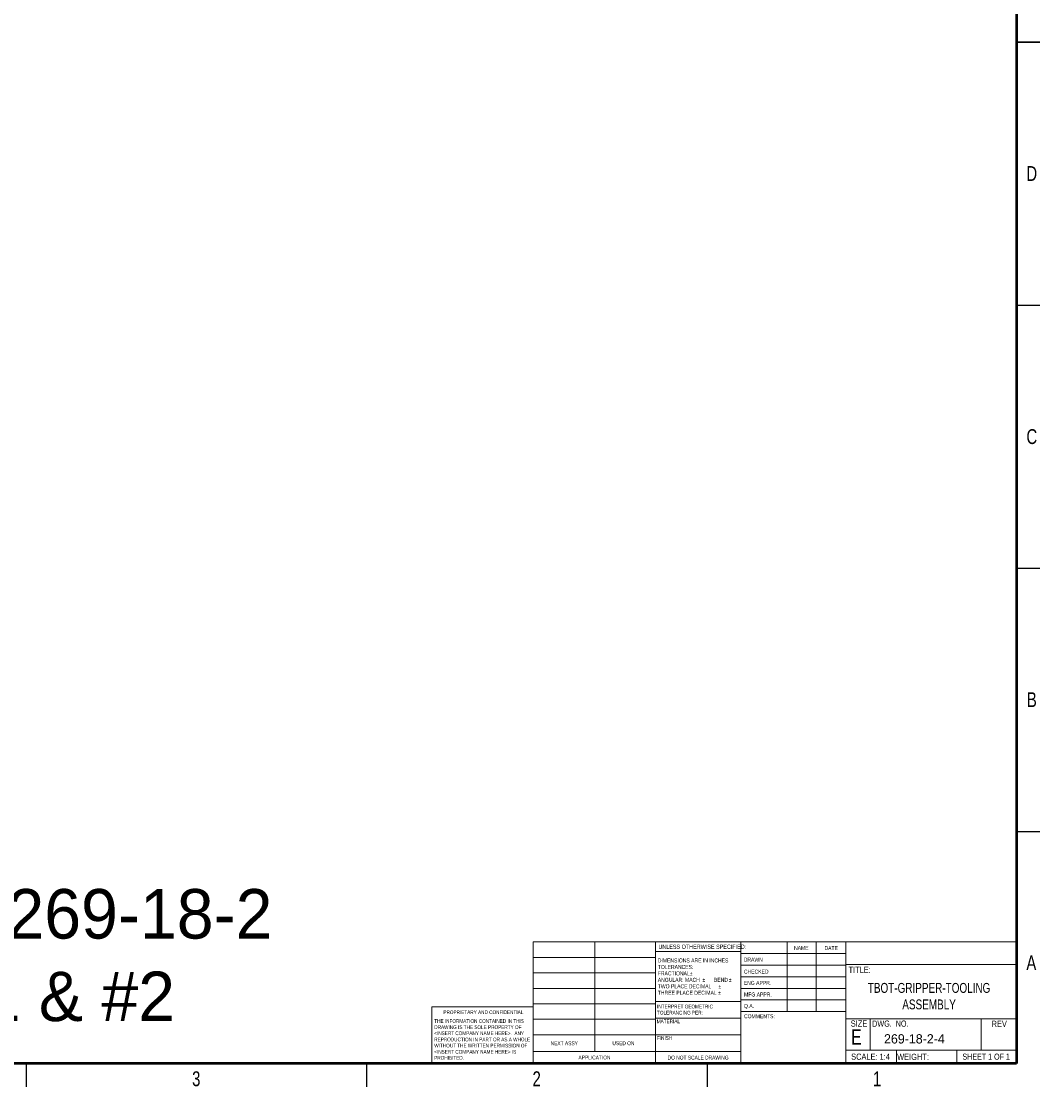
# Model space of a CAD drawing. Header units: inches. Extents: x 0.1 to 43.9, y 0.1 to 33.9.
# Tile 7 of 17: x 27.4 to 43.9, y 0.1 to 17.3. Entities that reach past the tile are written whole.
import ezdxf

# ---------------------------------------------------------------- set-up
doc = ezdxf.new("R2010")
doc.units = ezdxf.units.IN
doc.header["$MEASUREMENT"] = 0
doc.styles.add('SLDTEXTSTYLE0', font='TXT', dxfattribs={"width": 0.75})
doc.styles.add('SLDTEXTSTYLE1', font='TXT', dxfattribs={"width": 0.6875})
doc.styles.add('SLDTEXTSTYLE2', font='TXT', dxfattribs={"width": 0.694444})

# ---------------------------------------------------------------- blocks, each defined once
blk = doc.blocks.new('SW_NOTE_0')
at = {"color": 0, "linetype": 'Continuous', "lineweight": 0, "char_height": 0.06, "attachment_point": 1, "style": 'SLDTEXTSTYLE0'}
for s, insert in [('INTERPRET GEOMETRIC', (0, 0.077)), ('TOLERANCING PER:', (0, -0.022))]:
    blk.add_mtext(s, dxfattribs=dict(at, insert=insert))
blk = doc.blocks.new('SW_NOTE_1')
at = {"color": 0, "linetype": 'Continuous', "lineweight": 0, "char_height": 0.065, "attachment_point": 1, "style": 'SLDTEXTSTYLE0'}
for s, insert in [('DIMENSIONS ARE IN INCHES', (0, 0.084)), ('TOLERANCES:', (0, -0.021)), ('FRACTIONAL', (0, -0.125)), ('%%p', (0.518, -0.125)), ('ANGULAR: MACH', (0, -0.229)), ('TWO PLACE DECIMAL', (0, -0.334)), ('%%p', (0.723, -0.229)), ('BEND', (0.907, -0.229)), ('%%p', (0.979, -0.334)), ('%%p', (1.148, -0.229)), ('THREE PLACE DECIMAL', (0, -0.438)), ('%%p', (0.974, -0.438))]:
    blk.add_mtext(s, dxfattribs=dict(at, insert=insert))
blk = doc.blocks.new('SW_NOTE_2')
at = {"color": 0, "linetype": 'Continuous', "lineweight": 0, "char_height": 0.06, "attachment_point": 1, "style": 'SLDTEXTSTYLE0'}
for s, insert in [('THE INFORMATION CONTAINED IN THIS', (0, 0.077)), ('<INSERT COMPANY NAME HERE>.  ANY', (0, -0.121)), ('DRAWING IS THE SOLE PROPERTY OF', (0, -0.022)), ('WITHOUT THE WRITTEN PERMISSION OF', (0, -0.32)), ('REPRODUCTION IN PART OR AS A WHOLE', (0, -0.221)), ('<INSERT COMPANY NAME HERE> IS', (0, -0.42)), ('PROHIBITED.', (0, -0.519))]:
    blk.add_mtext(s, dxfattribs=dict(at, insert=insert))

msp = doc.modelspace()

# ---------------------------------------------------------------- linework, layer by layer
at = {"color": 7, "linetype": 'Continuous', "lineweight": 50}
for p, q in [((43.5, 33.5), (43.5, 0.5)), ((43.5, 0.5), (0.5, 0.5))]:
    msp.add_line(p, q, dxfattribs=at)
at = {"color": 7, "linetype": 'Continuous', "lineweight": 25}
for p, q in [((43.5, 17), (43.875, 17)), ((43.875, 17), (43.5, 17)), ((43.5, 12.75), (43.875, 12.75)), ((43.5, 8.5), (43.875, 8.5)), ((43.5, 4.25), (43.875, 4.25)), ((27.5, 0.5), (27.5, 0.125)), ((33, 0.5), (33, 0.125)), ((38.5, 0.5), (38.5, 0.125))]:
    msp.add_line(p, q, dxfattribs=at)
at = {"color": 7, "linetype": 'Continuous', "lineweight": 18}
for p, q in [((35.691, 2.464), (43.5, 2.464)), ((35.691, 0.5), (35.691, 2.464)), ((36.689, 2.464), (36.689, 0.696)), ((37.668, 0.5), (37.668, 2.464)), ((39.045, 2.464), (39.045, 0.5)), ((39.794, 2.464), (39.794, 1.339)), ((40.262, 2.464), (40.262, 1.339)), ((40.741, 2.464), (40.741, 0.5)), ((39.045, 2.31), (37.668, 2.31)), ((39.045, 2.277), (40.741, 2.277)), ((35.691, 2.214), (37.668, 2.214)), ((39.045, 2.089), (40.741, 2.089)), ((40.741, 2.097), (43.5, 2.097)), ((35.691, 1.964), (37.668, 1.964)), ((39.045, 1.902), (40.741, 1.902)), ((35.691, 1.714), (37.668, 1.714)), ((40.741, 1.714), (39.045, 1.714)), ((34.054, 0.5), (34.054, 1.414)), ((35.691, 1.414), (34.054, 1.414)), ((35.691, 1.464), (37.668, 1.464)), ((37.668, 1.504), (39.05, 1.504)), ((40.741, 1.527), (39.045, 1.527)), ((35.691, 1.214), (37.668, 1.214)), ((37.668, 1.234), (39.05, 1.234)), ((40.741, 1.339), (39.05, 1.339)), ((40.741, 1.22), (43.5, 1.22)), ((41.137, 1.22), (41.137, 0.713)), ((42.928, 1.22), (42.928, 0.713)), ((35.691, 0.964), (37.668, 0.964)), ((37.668, 0.964), (39.045, 0.964)), ((35.691, 0.696), (39.045, 0.696)), ((40.741, 0.713), (43.5, 0.713)), ((41.564, 0.713), (41.564, 0.5)), ((42.536, 0.713), (42.536, 0.5))]:
    msp.add_line(p, q, dxfattribs=at)

# ---------------------------------------------------------------- block references
at = {"color": 7, "linetype": 'Continuous', "lineweight": 0}
for name, p in [('SW_NOTE_1', (37.705, 2.113)), ('SW_NOTE_0', (37.693, 1.373)), ('SW_NOTE_2', (34.093, 1.139))]:
    msp.add_blockref(name, p, dxfattribs=at)

# ---------------------------------------------------------------- texts
for s, insert, char_height, attachment_point, style in [('D', (43.747, 14.998), 0.24, 2, 'SLDTEXTSTYLE0'), ('C', (43.748, 10.748), 0.24, 2, 'SLDTEXTSTYLE0'), ('B', (43.748, 6.498), 0.24, 2, 'SLDTEXTSTYLE0'), ('UNLESS OTHERWISE SPECIFIED:', (37.715, 2.421), 0.07, 1, 'SLDTEXTSTYLE0'), ('NAME', (39.906, 2.399), 0.065, 1, 'SLDTEXTSTYLE0'), ('DATE', (40.398, 2.397), 0.065, 1, 'SLDTEXTSTYLE0'), ('A', (43.74, 2.248), 0.24, 2, 'SLDTEXTSTYLE0'), ('DRAWN', (39.094, 2.21), 0.065, 1, 'SLDTEXTSTYLE0'), ('CHECKED', (39.096, 2.017), 0.065, 1, 'SLDTEXTSTYLE0'), ('TITLE:', (40.787, 2.063), 0.1, 1, 'SLDTEXTSTYLE0'), ('ENG APPR.', (39.094, 1.835), 0.065, 1, 'SLDTEXTSTYLE0'), ('TBOT-GRIPPER-TOOLING\\PASSEMBLY', (42.088, 1.801), 0.16, 2, 'SLDTEXTSTYLE0'), ('MFG APPR.', (39.099, 1.647), 0.065, 1, 'SLDTEXTSTYLE0'), ('Q.A.', (39.097, 1.462), 0.065, 1, 'SLDTEXTSTYLE0'), ('PROPRIETARY AND CONFIDENTIAL', (34.241, 1.358), 0.06, 1, 'SLDTEXTSTYLE0'), ('MATERIAL', (37.688, 1.211), 0.06, 1, 'SLDTEXTSTYLE0'), ('COMMENTS:', (39.098, 1.296), 0.065, 1, 'SLDTEXTSTYLE0'), ('SIZE', (40.822, 1.195), 0.1, 1, 'SLDTEXTSTYLE0'), ('E', (40.83, 1.052), 0.25, 1, 'SLDTEXTSTYLE0'), ('DWG.  NO.', (41.169, 1.194), 0.1, 1, 'SLDTEXTSTYLE2'), ('REV', (43.098, 1.19), 0.1, 1, 'SLDTEXTSTYLE0'), ('FINISH', (37.691, 0.942), 0.06, 1, 'SLDTEXTSTYLE0'), ('NEXT ASSY', (35.974, 0.857), 0.0625, 1, 'SLDTEXTSTYLE0'), ('USED ON', (36.971, 0.858), 0.0625, 1, 'SLDTEXTSTYLE0'), ('APPLICATION', (36.423, 0.628), 0.0625, 1, 'SLDTEXTSTYLE0'), ('DO NOT SCALE DRAWING', (38.356, 0.626), 0.0625, 2, 'SLDTEXTSTYLE0'), ('SCALE: 1:4', (40.829, 0.66), 0.1, 1, 'SLDTEXTSTYLE0'), ('WEIGHT:', (41.572, 0.657), 0.1, 1, 'SLDTEXTSTYLE0'), ('SHEET 1 OF 1', (42.627, 0.66), 0.1, 1, 'SLDTEXTSTYLE1'), ('3', (30.248, 0.373), 0.24, 2, 'SLDTEXTSTYLE0'), ('2', (35.748, 0.373), 0.24, 2, 'SLDTEXTSTYLE0'), ('1', (41.248, 0.373), 0.24, 2, 'SLDTEXTSTYLE0')]:
    msp.add_mtext(s, dxfattribs=dict(at, insert=insert, char_height=char_height, attachment_point=attachment_point, style=style))
for s, width, gutter_width, insert, char_height, attachment_point in [('MACHINE 269-18-2\\PLINE #1 & #2', 12.0931, 0.069, (26.723, 3.318), 0.8, 2), ('269-18-2-4', 1.29044, 0.625, (41.36, 0.973), 0.15, 1)]:
    msp.add_mtext_dynamic_manual_height_columns(s, width=width, gutter_width=gutter_width, heights=[0], dxfattribs=dict(insert=insert, char_height=char_height, attachment_point=attachment_point))

doc.saveas('drawing.dxf')
